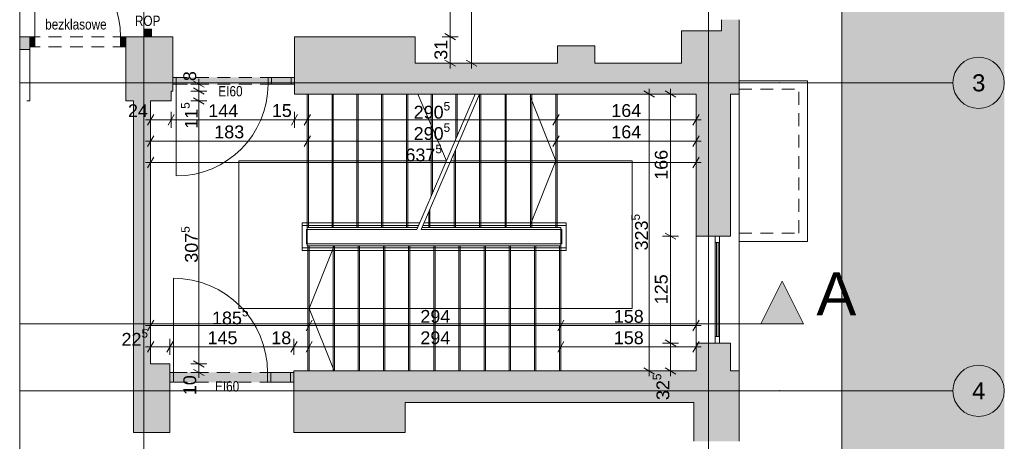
# Paper-space layout 'A-05 INWENTARYZACJA - PIĘTRO 2' of a CAD drawing. Header units: millimetres. Extents: x 0 to 500, y 0 to 350.
# Tile 9 of 11: x 290 to 405, y 133 to 183. Entities that reach past the tile are written whole.
import ezdxf
from ezdxf.xclip import XClip

# ---------------------------------------------------------------- set-up
doc = ezdxf.new("R2010")
doc.units = ezdxf.units.MM
doc.header["$MEASUREMENT"] = 0
doc.header["$XCLIPFRAME"] = 0
for name, pattern in [('ACAD_ISO03W100', [300, 120, -180]), ('DASHDOTX2', [1000, 500, -250, 0, -250]), ('GESTRICHELT2', [93.75, 62.5, -31.25]), ('Przer. długie kreski', [2.5, 1.5, -1]), ('PRZERYWANA_DU_A', [550, 350.0000000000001, -199.9999999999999])]:
    doc.linetypes.add(name, pattern=pattern)
for name, color, linetype, lineweight in [('0_Nr_pióra__2', 8, 'Continuous', 13), ('A_linie przekroju_Nr_pióra__1', 7, 'Continuous', 20), ('A_ppoż_Nr_pióra__1', 7, 'Continuous', 20), ('A_wymiary_Nr_pióra__1', 7, 'Continuous', 20), ('A_wymiary_Nr_pióra__2', 8, 'Continuous', 13), ('A_ściany_Nr_pióra__1', 7, 'Continuous', 20), ('Drzwi Archicad_Nr_pióra__1', 7, 'Continuous', 20)]:
    doc.layers.add(name, color=color, linetype=linetype, lineweight=lineweight)
for name, color, linetype, lineweight, true_color in [('A__balustrada_Nr_pióra__161', 7, 'Continuous', 5, 0x949494), ('A_osie_Nr_pióra__16', 7, 'Continuous', 5, 0x0f0f0f), ('A_osie_Nr_pióra__76', 7, 'Continuous', 5, 0x2d2d2d), ('A_pochwyt_Nr_pióra__161', 7, 'Continuous', 5, 0x949494), ('A_ppoż_Nr_pióra__8', 7, 'Continuous', 13, 0x4c4c4c), ('A_schody_Nr_pióra__10', 7, 'Continuous', 13, 0x4b4b4b), ('A_schody_Nr_pióra__4', 7, 'Continuous', 18, 0x4b4b4b), ('A_ściany_Nr_pióra__10', 7, 'Continuous', 13, 0x4b4b4b), ('Okna Archicada_Nr_pióra__19', 7, 'Continuous', 5, 0x191919)]:
    doc.layers.add(name, color=color, linetype=linetype, lineweight=lineweight, true_color=true_color)
for name, color, linetype in [('A_linie przekroju', 7, 'Continuous'), ('A_podrys', 7, 'Continuous'), ('A_ppoż', 7, 'Continuous'), ('A_ściany', 7, 'Continuous'), ('Drzwi Archicad', 7, 'Continuous')]:
    doc.layers.add(name, color=color, linetype=linetype)
doc.styles.add('STYL_AUTOMATYCZNY_1', font='arial.ttf')
doc.styles.add('STYL_AUTOMATYCZNY_2', font='ARIALN.TTF')
doc.styles.add('STYL_AUTOMATYCZNY_4', font='arial.ttf')

# ---------------------------------------------------------------- blocks, each defined once
blk = doc.blocks.new('Rysunek_2_2', base_point=(-1734.825148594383, -269.9524883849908))
at = {"linetype": 'Continuous', "lineweight": 0, "true_color": 0x484848}
blk.add_hatch(color=251, dxfattribs=at).paths.add_polyline_path([(405.0399642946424, 317.932345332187), (289.9747524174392, 317.932345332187), (289.9747524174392, 272.9323449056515), (386.0399598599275, 272.9323449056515), (386.0399598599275, 114.1223486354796), (405.0399642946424, 114.1223486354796)])
at = {"layer": 'A_linie przekroju', "linetype": 'Continuous', "lineweight": 0, "true_color": 0x000000}
blk.add_hatch(color=18, dxfattribs=at).paths.add_polyline_path([(381.5844662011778, 146.9550503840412), (379.0844662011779, 151.9550503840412), (376.5844662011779, 146.9550503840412)])
at = {"layer": 'A_ppoż', "linetype": 'Continuous', "lineweight": 0, "true_color": 0x121212}
for points in [[(304.4799603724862, 181.4123457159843), (304.4799603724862, 180.5123457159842), (305.3799603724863, 180.5123457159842), (305.3799603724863, 181.4123457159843)], [(307.9199603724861, 175.7623457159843), (307.9199603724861, 174.9623457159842), (322.0899603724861, 174.9623457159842), (322.0899603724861, 175.7623457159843)], [(307.5254065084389, 141.2673457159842), (307.5254065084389, 140.1173457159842), (322.0299603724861, 140.1173457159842), (322.0299603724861, 141.2673457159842)]]:
    blk.add_hatch(color=250, dxfattribs=at).paths.add_polyline_path(points)
at = {"layer": 'A_ściany', "linetype": 'Continuous', "lineweight": 0, "true_color": 0x000000}
for points in [[(371.9899603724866, 181.2123457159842), (374.0399603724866, 173.8123457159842), (374.0399603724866, 182.5023457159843), (371.9899603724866, 182.5023457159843)], [(371.9899603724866, 181.2123457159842), (367.2999603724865, 181.2123457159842), (367.2999603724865, 173.8123457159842), (374.0399603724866, 173.8123457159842)], [(291.1599610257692, 180.5123459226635), (289.9747502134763, 180.5123459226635), (289.9747502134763, 179.0123461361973), (291.1599610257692, 179.0123461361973)], [(307.6699603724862, 180.5123457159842), (302.3599603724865, 180.5123457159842), (302.3599603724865, 173.0073457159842), (307.6699603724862, 173.0073457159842)], [(307.6699603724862, 174.1623457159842), (307.8799604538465, 174.1623457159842), (307.8799604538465, 180.5123456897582), (307.6699603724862, 180.5123456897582)], [(336.189960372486, 180.5123457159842), (322.0899603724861, 180.5123457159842), (322.0899603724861, 173.8123457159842), (336.189960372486, 173.8123457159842)], [(357.1699603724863, 179.4623457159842), (352.8199603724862, 179.4623457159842), (352.8199603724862, 173.8123457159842), (357.1699603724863, 173.8123457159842)], [(352.8199603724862, 177.4123457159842), (336.189960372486, 177.4123457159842), (336.189960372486, 173.8123457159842), (352.8199603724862, 173.8123457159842)], [(367.2999603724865, 177.4123457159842), (357.1699603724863, 177.4123457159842), (357.1699603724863, 173.8123457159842), (367.2999603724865, 173.8123457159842)], [(369.0199603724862, 157.2023457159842), (373.0399603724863, 157.2023457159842), (373.0399603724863, 173.8123457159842), (369.0199603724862, 173.8123457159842)], [(303.2799603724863, 173.0073457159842), (303.2799603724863, 142.2672441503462), (305.2799603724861, 142.2672441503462), (305.2799603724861, 173.0073457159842)], [(369.0199603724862, 141.4423457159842), (373.0399603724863, 141.4423457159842), (373.0399603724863, 144.7123457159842), (369.0199603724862, 144.7123457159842)], [(303.2799603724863, 134.2522441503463), (307.5299603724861, 134.2522441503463), (307.5299603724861, 142.2672441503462), (303.2799603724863, 142.2672441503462)], [(322.0299603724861, 134.2523457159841), (335.029960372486, 134.2523457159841), (335.029960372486, 141.4423457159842), (322.0299603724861, 141.4423457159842)], [(335.029960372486, 137.7523457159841), (368.7599603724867, 137.7523457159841), (374.0399603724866, 141.4423457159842), (335.029960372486, 141.4423457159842)], [(368.7599603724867, 133.2223457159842), (374.0399603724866, 133.2223457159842), (374.0399603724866, 141.4423457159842), (368.7599603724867, 137.7523457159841)]]:
    blk.add_hatch(color=18, dxfattribs=at).paths.add_polyline_path(points)
at = {"layer": 'Drzwi Archicad', "linetype": 'Continuous', "lineweight": 0, "true_color": 0xfdfdfd}
for points in [[(291.1599603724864, 180.5123457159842), (291.1599603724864, 179.3623457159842), (291.7599603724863, 179.3623457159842), (291.7599603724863, 180.5123457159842)], [(302.3599603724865, 179.3623457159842), (302.3599603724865, 180.5123457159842), (301.7599603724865, 180.5123457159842), (301.7599603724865, 179.3623457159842)]]:
    blk.add_hatch(color=7, dxfattribs=at).paths.add_polyline_path(points)
at = {"layer": '0_Nr_pióra__2', "color": 8, "linetype": 'PRZERYWANA_DU_A', "lineweight": 13, "flags": 128}
for points in [[(386.0399603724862, 114.1223457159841), (386.0399603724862, 272.9323457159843), (289.9747501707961, 272.9323457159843)], [(289.9747501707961, 272.9323457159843), (289.9747501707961, 114.1223457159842)]]:
    blk.add_lwpolyline(points, dxfattribs=at)
at = {"layer": 'A__balustrada_Nr_pióra__161', "color": 252, "linetype": 'Continuous', "lineweight": 5, "true_color": 0x949494}
for p, q in [((322.9799600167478, 155.5223452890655), (322.9799600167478, 158.7623444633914)), ((322.9799600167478, 158.4623457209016), (336.5988478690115, 158.4623457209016)), ((323.479960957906, 157.9623447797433), (336.3834662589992, 157.9623447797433)), ((323.479960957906, 156.3223449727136), (323.479960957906, 157.9623447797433)), ((336.8834672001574, 157.9623447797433), (353.3199610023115, 157.9623447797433)), ((337.0988488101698, 158.4623457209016), (353.8199589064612, 158.4623457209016)), ((353.3199610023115, 156.3223449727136), (353.3199610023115, 157.9623447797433)), ((353.8199589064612, 155.5223452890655), (353.8199589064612, 158.7623444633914)), ((322.9799600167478, 155.8223470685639), (353.8199589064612, 155.8223470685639)), ((323.479960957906, 156.3223449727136), (353.3199610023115, 156.3223449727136))]:
    blk.add_line(p, q, dxfattribs=at)
at = {"layer": 'A_linie przekroju_Nr_pióra__1', "color": 7, "linetype": 'ACAD_ISO03W100', "lineweight": 20}
blk.add_line((289.9747529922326, 146.9550502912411), (376.5844663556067, 146.9550502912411), dxfattribs=at)
at = {"layer": 'A_linie przekroju_Nr_pióra__1', "color": 7, "linetype": 'Continuous', "lineweight": 20, "flags": 128}
blk.add_lwpolyline([(381.5844662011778, 146.9550503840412), (376.5844662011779, 146.9550503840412), (379.0844662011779, 151.9550503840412)], close=True, dxfattribs=at)
at = {"layer": 'A_osie_Nr_pióra__16', "color": 250, "linetype": 'DASHDOTX2', "lineweight": 5, "true_color": 0x0f0f0f}
for p, q in [((304.4719594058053, 258.5803203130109), (304.4719594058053, 114.1223459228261)), ((370.4719590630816, 258.5803203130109), (370.4719590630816, 114.1223459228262)), ((378.7888815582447, 175.1223438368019), (289.9747503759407, 175.1223438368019)), ((378.7888799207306, 175.1223457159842), (399.039959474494, 175.122345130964)), ((378.7888815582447, 139.1223425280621), (289.9747503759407, 139.1223425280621)), ((378.7888799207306, 139.1223457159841), (399.039959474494, 139.1223472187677))]:
    blk.add_line(p, q, dxfattribs=at)
for p in [(378.7888799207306, 175.1223457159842), (378.7888799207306, 175.1223457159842), (378.7888799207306, 139.1223457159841), (378.7888799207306, 139.1223457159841)]:
    blk.add_point(p, dxfattribs=at)
at = {"layer": 'A_osie_Nr_pióra__76', "color": 250, "linetype": 'Continuous', "lineweight": 5, "true_color": 0x2d2d2d}
for centre in [(402.0399603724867, 175.1223457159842), (402.0399603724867, 139.1223457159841)]:
    blk.add_circle(centre, 3, dxfattribs=at)
at = {"layer": 'A_pochwyt_Nr_pióra__161', "color": 252, "linetype": 'Continuous', "lineweight": 5, "true_color": 0x949494}
for p, q in [((322.9799600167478, 158.7623444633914), (336.7280786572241, 158.7623444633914)), ((337.2280795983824, 158.7623444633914), (353.8199589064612, 158.7623444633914)), ((322.9799600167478, 155.5223452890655), (353.8199589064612, 155.5223452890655))]:
    blk.add_line(p, q, dxfattribs=at)
at = {"layer": 'A_ppoż_Nr_pióra__1', "color": 7, "linetype": 'Continuous', "lineweight": 20, "flags": 128}
blk.add_lwpolyline([(304.4799603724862, 181.4123457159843), (305.3799603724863, 181.4123457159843), (305.3799603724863, 180.5123457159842), (304.4799603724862, 180.5123457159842)], close=True, dxfattribs=at)
at = {"layer": 'A_schody_Nr_pióra__10', "color": 251, "linetype": 'GESTRICHELT2', "lineweight": 13, "true_color": 0x4b4b4b}
for p, q in [((323.7299614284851, 173.8123466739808), (323.7299614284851, 158.2123452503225)), ((326.6269608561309, 173.8123466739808), (326.6269608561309, 158.2123452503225)), ((329.5239602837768, 173.8123466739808), (329.5239602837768, 158.2123452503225)), ((332.4209597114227, 173.8123466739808), (332.4209597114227, 158.2123452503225)), ((335.3179591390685, 173.8123466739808), (335.3179591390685, 158.2123452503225)), ((338.2149616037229, 173.8123466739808), (338.2149616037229, 162.2140686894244)), ((341.1119610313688, 173.8123466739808), (341.1119610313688, 168.9393115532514)), ((343.867961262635, 173.8123466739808), (343.867961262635, 158.2123452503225)), ((346.8419610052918, 173.8123466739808), (346.8419610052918, 158.2123452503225)), ((349.8159607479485, 173.8123466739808), (349.8159607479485, 158.2123452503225)), ((352.7899604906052, 173.8123466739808), (352.7899604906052, 158.2123452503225)), ((340.8939615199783, 167.2725101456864), (340.8939615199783, 158.2123452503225)), ((337.9199617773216, 160.3685150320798), (337.9199617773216, 158.2123452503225)), ((323.6599614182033, 156.0723445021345), (323.6599614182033, 141.4423453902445)), ((326.6009610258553, 156.0723445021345), (326.6009610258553, 141.4423453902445)), ((329.5419606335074, 156.0723445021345), (329.5419606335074, 141.4423453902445)), ((332.4829602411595, 156.0723445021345), (332.4829602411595, 141.4423453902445)), ((335.4239598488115, 156.0723445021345), (335.4239598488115, 141.4423453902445)), ((338.3649594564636, 156.0723445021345), (338.3649594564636, 141.4423453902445)), ((341.3059590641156, 156.0723445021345), (341.3059590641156, 141.4423453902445)), ((344.2469617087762, 156.0723445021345), (344.2469617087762, 141.4423453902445)), ((347.1879613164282, 156.0723445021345), (347.1879613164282, 141.4423453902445)), ((350.1289609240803, 156.0723445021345), (350.1289609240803, 141.4423453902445)), ((353.0699605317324, 156.0723445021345), (353.0699605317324, 141.4423453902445))]:
    blk.add_line(p, q, dxfattribs=at)
at = {"layer": 'A_schody_Nr_pióra__4', "color": 251, "linetype": 'Continuous', "lineweight": 18, "true_color": 0x4b4b4b}
for p, q in [((323.5799605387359, 173.8123466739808), (323.5799605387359, 156.0723445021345)), ((326.4769599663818, 173.8123466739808), (326.4769599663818, 158.2123452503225)), ((329.3739593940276, 173.8123466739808), (329.3739593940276, 158.2123452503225)), ((332.270961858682, 173.8123466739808), (332.270961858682, 158.2123452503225)), ((335.1679612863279, 173.8123466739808), (335.1679612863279, 158.2123452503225)), ((336.3834662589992, 157.9623447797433), (343.2110927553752, 173.8123466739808)), ((336.4911585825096, 173.8123466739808), (339.8511256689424, 166.0123459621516)), ((336.8834672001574, 157.9623447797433), (343.7110936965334, 173.8123466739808)), ((338.0649607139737, 173.8123466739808), (338.0649607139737, 161.8658513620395)), ((340.9619601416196, 173.8123466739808), (340.9619601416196, 168.5910942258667)), ((343.7179603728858, 173.8123466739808), (343.7179603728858, 158.2123452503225)), ((346.6919601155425, 173.8123466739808), (346.6919601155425, 158.2123452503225)), ((349.6659598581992, 173.8123466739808), (349.6659598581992, 158.2123452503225)), ((352.639959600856, 173.8123466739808), (352.639959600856, 158.2123452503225)), ((349.631131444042, 173.5393681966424), (352.639959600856, 166.0123459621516)), ((340.7439606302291, 166.9242928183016), (340.7439606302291, 158.2123452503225)), ((315.5799606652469, 166.0123459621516), (339.8511256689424, 166.0123459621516)), ((315.5799606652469, 148.7573449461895), (315.5799606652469, 166.0123459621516)), ((361.533909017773, 166.0123459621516), (340.3511266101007, 166.0123459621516)), ((349.6327866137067, 158.4893690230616), (352.639959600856, 166.0123459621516)), ((361.533909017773, 148.7573449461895), (361.533909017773, 166.0123459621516)), ((337.7699608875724, 160.0202977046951), (337.7699608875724, 158.2123452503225)), ((323.5799605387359, 158.2123452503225), (336.4911585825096, 158.2123452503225)), ((336.9911564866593, 158.2123452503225), (353.2199614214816, 158.2123452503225)), ((353.2199614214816, 158.2123452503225), (353.2199614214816, 141.4423453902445)), ((353.2199614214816, 156.0723445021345), (323.5799605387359, 156.0723445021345)), ((323.8099592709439, 156.0723445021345), (323.8099592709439, 141.4423453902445)), ((326.7340002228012, 156.0723445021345), (323.8099592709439, 148.7573449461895)), ((326.750958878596, 156.0723445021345), (326.750958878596, 141.4423453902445)), ((329.6919615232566, 156.0723445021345), (329.6919615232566, 141.4423453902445)), ((332.6329611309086, 156.0723445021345), (332.6329611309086, 141.4423453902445)), ((335.5739607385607, 156.0723445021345), (335.5739607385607, 141.4423453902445)), ((338.5149603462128, 156.0723445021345), (338.5149603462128, 141.4423453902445)), ((341.4559599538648, 156.0723445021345), (341.4559599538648, 141.4423453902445)), ((344.3969595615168, 156.0723445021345), (344.3969595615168, 141.4423453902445)), ((347.3379591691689, 156.0723445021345), (347.3379591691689, 141.4423453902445)), ((350.2789618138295, 156.0723445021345), (350.2789618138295, 141.4423453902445)), ((315.5799606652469, 148.7573449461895), (361.533909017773, 148.7573449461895)), ((326.7340366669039, 141.4423453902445), (323.8099592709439, 148.7573449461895))]:
    blk.add_line(p, q, dxfattribs=at)
at = {"layer": 'A_wymiary_Nr_pióra__1', "color": 7, "linetype": 'Continuous', "lineweight": 20}
for p, q in [((339.6449613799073, 180.873188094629), (340.8949606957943, 180.1515007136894)), ((339.6449613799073, 177.7731889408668), (340.8949606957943, 177.0515015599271)), ((342.1449600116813, 177.7731889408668), (343.3949593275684, 177.0515015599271)), ((311.5449607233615, 174.6015012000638), (310.2949614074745, 175.3231885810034)), ((310.2949614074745, 174.5231888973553), (311.5449607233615, 173.8015015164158)), ((364.144958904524, 173.4515014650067), (362.894959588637, 174.1731888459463)), ((366.6449605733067, 173.4515014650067), (365.3949612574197, 174.1731888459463)), ((310.2949614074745, 173.3680869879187), (311.5449607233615, 172.6463996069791)), ((305.6408034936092, 171.4373452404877), (304.9191161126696, 170.1873459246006)), ((308.0308047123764, 171.4373452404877), (307.3091173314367, 170.1873459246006)), ((322.4508037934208, 171.4373452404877), (321.7291164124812, 170.1873459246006)), ((323.9408027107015, 171.4373452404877), (323.2191153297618, 170.1873459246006)), ((353.00080480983, 171.4373452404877), (352.2791174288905, 170.1873459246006)), ((368.6591167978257, 170.1873459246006), (369.3808041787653, 171.4373452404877)), ((305.6408034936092, 168.9373466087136), (304.9191161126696, 167.687344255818)), ((323.9408027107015, 168.9373466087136), (323.2191153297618, 167.687344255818)), ((353.00080480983, 168.9373466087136), (352.2791174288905, 167.687344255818)), ((368.6591167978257, 167.687344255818), (369.3808041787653, 168.9373466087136)), ((305.6408034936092, 166.437344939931), (304.9191161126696, 165.1873456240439)), ((368.6591167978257, 165.1873456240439), (369.3808041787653, 166.437344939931)), ((365.3949612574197, 157.5631907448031), (366.6449605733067, 156.8415033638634)), ((305.6408034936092, 147.3773464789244), (304.9191161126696, 146.1273471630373)), ((324.170804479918, 147.3773464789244), (323.4491170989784, 146.1273471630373)), ((353.5808035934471, 147.3773464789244), (352.8591162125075, 146.1273471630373)), ((368.6591167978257, 146.1273471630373), (369.3808041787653, 147.3773464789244)), ((365.3949612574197, 145.0731893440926), (366.6449605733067, 144.351501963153)), ((305.6408034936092, 144.8773448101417), (304.9191161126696, 143.6273454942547)), ((307.8908046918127, 144.8773448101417), (307.1691173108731, 143.6273454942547)), ((322.3908046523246, 144.8773448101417), (321.669117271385, 143.6273454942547)), ((324.170804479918, 144.8773448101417), (323.4491170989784, 143.6273454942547)), ((353.5808035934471, 144.8773448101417), (352.8591162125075, 143.6273454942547)), ((368.6591167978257, 143.6273454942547), (369.3808041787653, 144.8773448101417)), ((310.2949614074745, 142.6280876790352), (311.5449607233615, 141.9064002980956)), ((310.2949614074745, 141.6281890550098), (311.5449607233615, 140.9065016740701)), ((362.894959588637, 141.8031905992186), (364.144958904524, 141.081503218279)), ((365.3949612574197, 141.8031905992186), (366.6449605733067, 141.081503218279))]:
    blk.add_line(p, q, dxfattribs=at)
at = {"layer": 'A_wymiary_Nr_pióra__2', "color": 8, "linetype": 'Continuous', "lineweight": 13}
for p, q in [((340.2699595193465, 180.5123459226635), (340.2699595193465, 200.0423457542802)), ((342.7699611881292, 177.4123467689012), (342.7699611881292, 200.0423457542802)), ((341.2074597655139, 180.5123459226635), (339.3324592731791, 180.5123459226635)), ((340.2699595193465, 177.4123467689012), (340.2699595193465, 180.5123459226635)), ((341.2074597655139, 177.4123467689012), (339.3324592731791, 177.4123467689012)), ((340.2699595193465, 176.8010971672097), (340.2699595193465, 177.4123467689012)), ((343.7074614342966, 177.4123467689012), (341.8324609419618, 177.4123467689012)), ((342.7699611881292, 176.8010971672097), (342.7699611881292, 177.4123467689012)), ((311.8574597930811, 174.9623464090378), (309.9824593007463, 174.9623464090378)), ((310.9199595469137, 174.9623464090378), (310.9199595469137, 175.5735960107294)), ((310.9199595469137, 174.1623467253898), (310.9199595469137, 174.9623464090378)), ((311.8574597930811, 174.1623467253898), (309.9824593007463, 174.1623467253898)), ((310.9199595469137, 173.0072448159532), (310.9199595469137, 174.1623467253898)), ((364.4574610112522, 173.8123466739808), (362.5824605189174, 173.8123466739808)), ((363.5199607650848, 173.8123466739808), (363.5199607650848, 174.4235962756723)), ((363.5199607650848, 141.4423453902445), (363.5199607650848, 173.8123466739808)), ((366.9574596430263, 173.8123466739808), (365.0824591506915, 173.8123466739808)), ((366.0199593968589, 173.8123466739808), (366.0199593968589, 174.4235962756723)), ((366.0199593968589, 157.202345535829), (366.0199593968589, 173.8123466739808)), ((311.8574597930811, 173.0072448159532), (309.9824593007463, 173.0072448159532)), ((310.9199595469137, 142.2672455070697), (310.9199595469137, 173.0072448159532)), ((305.2799613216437, 169.874846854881), (305.2799613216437, 171.7498443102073)), ((307.6699595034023, 169.874846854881), (307.6699595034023, 171.7498443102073)), ((322.0899616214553, 169.874846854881), (322.0899616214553, 171.7498443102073)), ((323.5799605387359, 169.874846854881), (323.5799605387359, 171.7498443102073)), ((352.639959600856, 169.874846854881), (352.639959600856, 171.7498443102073)), ((369.0199589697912, 169.874846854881), (369.0199589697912, 171.7498443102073)), ((304.6687117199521, 170.8123471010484), (305.2799613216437, 170.8123471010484)), ((305.2799613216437, 170.8123471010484), (307.6699595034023, 170.8123471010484)), ((307.6699595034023, 170.8123471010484), (322.0899616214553, 170.8123471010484)), ((322.0899616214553, 170.8123471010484), (323.5799605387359, 170.8123471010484)), ((323.5799605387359, 170.8123471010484), (352.639959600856, 170.8123471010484)), ((352.639959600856, 170.8123471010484), (369.0199589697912, 170.8123471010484)), ((369.0199589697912, 170.8123471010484), (369.6312116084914, 170.8123471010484)), ((305.2799613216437, 167.3748451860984), (305.2799613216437, 169.2498456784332)), ((323.5799605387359, 167.3748451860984), (323.5799605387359, 169.2498456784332)), ((352.639959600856, 167.3748451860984), (352.639959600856, 169.2498456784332)), ((369.0199589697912, 167.3748451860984), (369.0199589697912, 169.2498456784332)), ((304.6687117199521, 168.3123454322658), (305.2799613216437, 168.3123454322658)), ((305.2799613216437, 168.3123454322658), (323.5799605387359, 168.3123454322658)), ((323.5799605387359, 168.3123454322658), (352.639959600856, 168.3123454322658)), ((352.639959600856, 168.3123454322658), (369.0199589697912, 168.3123454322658)), ((369.0199589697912, 168.3123454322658), (369.6312116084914, 168.3123454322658)), ((304.6687117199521, 165.8123468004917), (305.2799613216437, 165.8123468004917)), ((305.2799613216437, 164.8748465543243), (305.2799613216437, 166.7498470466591)), ((305.2799613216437, 165.8123468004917), (369.0199589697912, 165.8123468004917)), ((369.0199589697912, 164.8748465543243), (369.0199589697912, 166.7498470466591)), ((369.0199589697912, 165.8123468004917), (369.6312116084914, 165.8123468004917)), ((366.9574596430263, 157.202345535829), (365.0824591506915, 157.202345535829)), ((366.0199593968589, 144.7123471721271), (366.0199593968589, 157.202345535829)), ((305.2799613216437, 145.8148450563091), (305.2799613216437, 147.689845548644)), ((323.8099592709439, 145.8148450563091), (323.8099592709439, 147.689845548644)), ((353.2199614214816, 145.8148450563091), (353.2199614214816, 147.689845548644)), ((369.0199589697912, 145.8148450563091), (369.0199589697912, 147.689845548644)), ((304.6687117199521, 146.7523453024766), (305.2799613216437, 146.7523453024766)), ((305.2799613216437, 146.7523453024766), (323.8099592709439, 146.7523453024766)), ((323.8099592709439, 146.7523453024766), (353.2199614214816, 146.7523453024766)), ((353.2199614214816, 146.7523453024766), (369.0199589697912, 146.7523453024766)), ((369.0199589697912, 146.7523453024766), (369.6312116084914, 146.7523453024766)), ((305.2799613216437, 143.3148464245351), (305.2799613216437, 145.1898469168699)), ((307.5299594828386, 143.3148464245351), (307.5299594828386, 145.1898469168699)), ((322.0299594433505, 143.3148464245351), (322.0299594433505, 145.1898469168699)), ((323.8099592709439, 143.3148464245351), (323.8099592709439, 145.1898469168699)), ((353.2199614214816, 143.3148464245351), (353.2199614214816, 145.1898469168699)), ((369.0199589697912, 143.3148464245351), (369.0199589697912, 145.1898469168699)), ((304.6687117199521, 144.2523466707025), (305.2799613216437, 144.2523466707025)), ((305.2799613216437, 144.2523466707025), (307.5299594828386, 144.2523466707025)), ((307.5299594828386, 144.2523466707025), (322.0299594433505, 144.2523466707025)), ((322.0299594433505, 144.2523466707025), (323.8099592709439, 144.2523466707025)), ((323.8099592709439, 144.2523466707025), (353.2199614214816, 144.2523466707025)), ((353.2199614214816, 144.2523466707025), (369.0199589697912, 144.2523466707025)), ((366.9574596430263, 144.7123471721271), (365.0824591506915, 144.7123471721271)), ((366.0199593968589, 141.4423453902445), (366.0199593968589, 144.7123471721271)), ((369.0199589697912, 144.2523466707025), (369.6312116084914, 144.2523466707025)), ((311.8574597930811, 142.2672455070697), (309.9824593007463, 142.2672455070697)), ((310.9199595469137, 141.2673468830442), (310.9199595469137, 142.2672455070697)), ((311.8574597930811, 141.2673468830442), (309.9824593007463, 141.2673468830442)), ((310.9199595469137, 140.6560942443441), (310.9199595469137, 141.2673468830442)), ((364.4574610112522, 141.4423453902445), (362.5824605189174, 141.4423453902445)), ((363.5199607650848, 140.8310957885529), (363.5199607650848, 141.4423453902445)), ((366.9574596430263, 141.4423453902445), (365.0824591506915, 141.4423453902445)), ((366.0199593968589, 140.8310957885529), (366.0199593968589, 141.4423453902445))]:
    blk.add_line(p, q, dxfattribs=at)
at = {"layer": 'A_ściany_Nr_pióra__1', "color": 7, "linetype": 'Continuous', "lineweight": 20}
for p, q in [((291.159960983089, 180.5123459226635), (290.6899596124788, 180.5123459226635)), ((291.159960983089, 180.5123459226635), (291.159960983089, 179.3623461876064)), ((302.3599595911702, 180.5123459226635), (302.8299609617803, 180.5123459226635)), ((302.3599595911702, 180.5123459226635), (302.3599595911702, 179.3623461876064)), ((307.8799595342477, 175.7623460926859), (307.8799595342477, 180.5123459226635)), ((322.0899616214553, 175.7623460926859), (322.0899616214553, 180.5123459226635)), ((291.159960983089, 179.3623461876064), (291.159960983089, 173.0073450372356)), ((302.3599595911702, 179.3623461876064), (302.3599595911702, 173.0073450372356)), ((307.8799595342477, 174.9623464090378), (307.8799595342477, 175.7623460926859)), ((307.8799595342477, 174.1623467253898), (307.8799595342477, 174.9623464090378)), ((322.0899616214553, 174.9623464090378), (322.0899616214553, 175.7623460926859)), ((322.0899616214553, 174.1623467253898), (322.0899616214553, 174.9623464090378)), ((374.039961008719, 173.8123466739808), (374.039961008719, 141.2523470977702)), ((291.159960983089, 173.0073450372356), (290.7899591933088, 173.0073450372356)), ((302.3599595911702, 173.0073450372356), (302.7299613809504, 173.0073450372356)), ((373.0399591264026, 157.202345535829), (369.0199589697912, 157.202345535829)), ((369.0199589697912, 157.202345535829), (369.0199589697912, 144.7123471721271)), ((373.0399591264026, 144.7123471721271), (369.0199589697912, 144.7123471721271)), ((307.5299594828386, 141.4423453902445), (307.5299594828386, 141.2673468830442)), ((307.5299594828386, 141.2673468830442), (307.5299594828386, 140.1173471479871)), ((322.0299594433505, 141.4423453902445), (322.0299594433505, 141.2673468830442)), ((322.0299594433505, 141.2673468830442), (322.0299594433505, 140.1173471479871)), ((307.5299594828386, 140.1173471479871), (307.5299594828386, 139.2423455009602)), ((322.0299594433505, 140.1173471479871), (322.0299594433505, 139.2423455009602))]:
    blk.add_line(p, q, dxfattribs=at)
at = {"layer": 'A_ściany_Nr_pióra__1', "color": 7, "linetype": 'Continuous', "lineweight": 20, "flags": 128}
for points in [[(371.9899603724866, 182.5023457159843), (371.9899603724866, 181.2123457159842)], [(374.0399603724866, 173.8123457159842), (374.0399603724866, 182.5023457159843)], [(371.9899603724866, 181.2123457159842), (367.2999603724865, 181.2123457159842)], [(367.2999603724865, 181.2123457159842), (367.2999603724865, 177.4123457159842)], [(291.1599603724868, 180.5123457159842), (289.9747501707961, 180.5123457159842)], [(291.1599603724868, 179.0123457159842), (291.1599603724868, 180.5123457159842)], [(307.6699603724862, 180.5123457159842), (302.3599603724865, 180.5123457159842)], [(307.8799604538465, 180.5123457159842), (307.6699603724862, 180.5123457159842)], [(336.189960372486, 180.5123457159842), (322.0899603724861, 180.5123457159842)], [(322.0899603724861, 180.5123457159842), (322.0899603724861, 173.8123457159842)], [(336.189960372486, 177.4123457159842), (336.189960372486, 180.5123457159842)], [(289.9747501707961, 179.0123457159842), (291.1599603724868, 179.0123457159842)], [(357.1699603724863, 179.4623457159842), (352.8199603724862, 179.4623457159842)], [(352.8199603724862, 179.4623457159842), (352.8199603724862, 177.4123457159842)], [(357.1699603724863, 177.4123457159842), (357.1699603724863, 179.4623457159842)], [(352.8199603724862, 177.4123457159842), (336.189960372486, 177.4123457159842)], [(367.2999603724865, 177.4123457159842), (357.1699603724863, 177.4123457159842)], [(307.6699603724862, 174.1623457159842), (307.8799604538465, 174.1623457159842)], [(307.6699603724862, 173.0073457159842), (307.6699603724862, 174.1623457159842)], [(322.0899603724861, 173.8123457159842), (336.189960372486, 173.8123457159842)], [(336.189960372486, 173.8123457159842), (352.8199603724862, 173.8123457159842)], [(352.8199603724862, 173.8123457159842), (357.1699603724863, 173.8123457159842)], [(357.1699603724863, 173.8123457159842), (367.2999603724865, 173.8123457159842)], [(367.2999603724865, 173.8123457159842), (369.0199603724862, 173.8123457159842)], [(369.0199603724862, 173.8123457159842), (369.0199603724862, 157.2023457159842)], [(373.0399603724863, 157.2023457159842), (373.0399603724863, 173.8123457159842)], [(373.0399603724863, 173.8123457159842), (374.0399603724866, 173.8123457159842)], [(302.3599603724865, 173.0073457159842), (303.2799603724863, 173.0073457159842)], [(303.2799603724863, 173.0073457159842), (303.2799603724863, 142.2672441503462)], [(305.2799603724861, 173.0073457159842), (307.6699603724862, 173.0073457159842)], [(305.2799603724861, 142.2672441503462), (305.2799603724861, 173.0073457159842)], [(369.0199603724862, 144.7123457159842), (369.0199603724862, 141.4423457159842)], [(373.0399603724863, 141.4423457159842), (373.0399603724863, 144.7123457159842)], [(303.2799603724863, 142.2672441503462), (303.2799603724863, 134.2522441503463)], [(307.5299603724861, 142.2672441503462), (305.2799603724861, 142.2672441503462)], [(307.5299603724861, 134.2522441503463), (307.5299603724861, 142.2672441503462)], [(335.029960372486, 141.4423457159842), (322.0299603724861, 141.4423457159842)], [(369.0199603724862, 141.4423457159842), (335.029960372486, 141.4423457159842)], [(374.0399603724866, 141.4423457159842), (373.0399603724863, 141.4423457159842)], [(374.0399603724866, 133.2223457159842), (374.0399603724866, 141.4423457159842)], [(322.0299603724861, 139.2423457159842), (322.0299603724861, 134.2523457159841)], [(335.029960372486, 134.2523457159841), (335.029960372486, 137.7523457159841)], [(335.029960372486, 137.7523457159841), (368.7599603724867, 137.7523457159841)], [(368.7599603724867, 137.7523457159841), (368.7599603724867, 133.2223457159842)], [(303.2799603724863, 134.2522441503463), (307.5299603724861, 134.2522441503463)], [(322.0299603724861, 134.2523457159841), (335.029960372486, 134.2523457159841)]]:
    blk.add_lwpolyline(points, dxfattribs=at)
at = {"layer": 'A_ściany_Nr_pióra__10', "color": 251, "linetype": 'Przer. długie kreski', "lineweight": 13, "true_color": 0x4b4b4b}
for p, q in [((302.3599595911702, 180.5123459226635), (291.159960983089, 180.5123459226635)), ((302.3599595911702, 179.3123448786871), (291.159960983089, 179.3123448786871)), ((322.0899616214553, 175.7623460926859), (307.9199599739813, 175.7623460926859)), ((322.0899616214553, 174.9623464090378), (307.9199599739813, 174.9623464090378)), ((374.039961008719, 174.3623458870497), (381.0399589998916, 174.3623458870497)), ((381.0399589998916, 157.5623464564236), (381.0399589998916, 174.3623458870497)), ((374.039961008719, 157.5623464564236), (381.0399589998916, 157.5623464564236)), ((322.0299594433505, 141.2673468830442), (307.5254070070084, 141.2673468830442)), ((322.0299594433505, 140.1173471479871), (307.5201681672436, 140.1173471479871))]:
    blk.add_line(p, q, dxfattribs=at)
at = {"layer": 'A_ściany_Nr_pióra__10', "color": 251, "linetype": 'Continuous', "lineweight": 13, "true_color": 0x4b4b4b}
for p, q in [((374.039961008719, 175.3623447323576), (382.039960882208, 175.3623447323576)), ((382.039960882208, 156.5623445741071), (382.039960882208, 175.3623447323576)), ((374.039961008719, 156.5623445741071), (382.039960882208, 156.5623445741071))]:
    blk.add_line(p, q, dxfattribs=at)
at = {"layer": 'Drzwi Archicad_Nr_pióra__1', "color": 7, "linetype": 'Continuous', "lineweight": 20}
for p, q in [((291.7599615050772, 180.5123459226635), (291.7599615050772, 190.5123465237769)), ((291.159960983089, 180.5123459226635), (290.6899596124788, 180.5123459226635)), ((291.159960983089, 180.5123459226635), (290.6899596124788, 180.5123459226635)), ((291.159960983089, 180.5123459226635), (291.7599615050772, 180.5123459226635)), ((291.159960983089, 179.3623461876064), (291.159960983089, 180.5123459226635)), ((291.159960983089, 180.5123459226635), (291.159960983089, 179.3623461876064)), ((291.159960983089, 180.5123459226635), (291.159960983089, 179.3623461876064)), ((291.7599615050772, 180.5123459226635), (291.7599615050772, 179.3623461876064)), ((301.759959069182, 179.3623461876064), (301.759959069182, 180.5123459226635)), ((301.759959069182, 180.5123459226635), (302.3599595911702, 180.5123459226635)), ((302.3599595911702, 180.5123459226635), (302.3599595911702, 179.3623461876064)), ((302.3599595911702, 180.5123459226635), (302.3599595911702, 179.3623461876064)), ((302.3599595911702, 180.5123459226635), (302.3599595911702, 179.3623461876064)), ((302.3599595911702, 180.5123459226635), (302.8299609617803, 180.5123459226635)), ((302.3599595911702, 180.5123459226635), (302.8299609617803, 180.5123459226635)), ((307.8799595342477, 175.7623460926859), (307.8799595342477, 180.5123459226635)), ((322.0899616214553, 175.7623460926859), (322.0899616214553, 180.5123459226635)), ((291.7599615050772, 179.3623461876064), (291.159960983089, 179.3623461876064)), ((291.159960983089, 179.3623461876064), (291.159960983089, 173.0073450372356)), ((291.159960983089, 179.3623461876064), (291.159960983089, 173.0073450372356)), ((302.3599595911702, 179.3623461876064), (301.759959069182, 179.3623461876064)), ((302.3599595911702, 179.3623461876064), (302.3599595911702, 173.0073450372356)), ((302.3599595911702, 179.3623461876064), (302.3599595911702, 173.0073450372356)), ((308.279960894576, 175.7623460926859), (307.8799595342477, 175.7623460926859)), ((307.8799595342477, 175.7623460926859), (307.8799595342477, 174.9623464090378)), ((307.8799595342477, 174.9623464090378), (307.8799595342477, 175.7623460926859)), ((307.8799595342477, 174.9623464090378), (307.8799595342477, 175.7623460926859)), ((307.8799595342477, 174.9623464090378), (308.279960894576, 174.9623464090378)), ((307.8799595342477, 174.1623467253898), (307.8799595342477, 174.9623464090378)), ((308.279960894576, 174.9623464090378), (308.279960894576, 175.7623460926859)), ((308.279960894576, 174.9623464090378), (308.279960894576, 164.2423470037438)), ((319.3999616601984, 175.7623460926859), (318.9999602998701, 175.7623460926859)), ((318.9999602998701, 175.7623460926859), (318.9999602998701, 174.9623464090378)), ((318.9999602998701, 174.9623464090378), (319.3999616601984, 174.9623464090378)), ((319.3999616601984, 174.9623464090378), (319.3999616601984, 175.7623460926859)), ((321.6899602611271, 175.7623460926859), (319.3999616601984, 175.7623460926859)), ((319.3999616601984, 175.7623460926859), (319.3999616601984, 174.9623464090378)), ((319.3999616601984, 174.9623464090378), (321.6899602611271, 174.9623464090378)), ((322.0899616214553, 175.7623460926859), (321.6899602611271, 175.7623460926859)), ((321.6899602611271, 175.7623460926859), (321.6899602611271, 174.9623464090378)), ((321.6899602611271, 174.9623464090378), (321.6899602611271, 175.7623460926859)), ((321.6899602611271, 174.9623464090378), (322.0899616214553, 174.9623464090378)), ((322.0899616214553, 174.9623464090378), (322.0899616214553, 175.7623460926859)), ((322.0899616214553, 174.9623464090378), (322.0899616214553, 175.7623460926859)), ((322.0899616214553, 174.9623464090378), (322.0899616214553, 175.7623460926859)), ((322.0899616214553, 174.1623467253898), (322.0899616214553, 174.9623464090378)), ((291.159960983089, 173.0073450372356), (290.7899591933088, 173.0073450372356)), ((291.159960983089, 173.0073450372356), (290.7899591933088, 173.0073450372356)), ((302.3599595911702, 173.0073450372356), (302.7299613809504, 173.0073450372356)), ((302.3599595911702, 173.0073450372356), (302.7299613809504, 173.0073450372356)), ((307.929960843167, 141.2673468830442), (307.929960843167, 152.2773471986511)), ((307.5299594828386, 141.4423453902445), (307.5299594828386, 141.2673468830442)), ((307.5299594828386, 141.2673468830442), (307.929960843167, 141.2673468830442)), ((307.5299594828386, 140.1173471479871), (307.5299594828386, 141.2673468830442)), ((307.5299594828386, 141.2673468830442), (307.5299594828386, 140.1173471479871)), ((307.5299594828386, 141.2673468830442), (307.5299594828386, 140.1173471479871)), ((307.929960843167, 141.2673468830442), (307.929960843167, 140.1173471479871)), ((318.9399611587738, 140.1173471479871), (318.9399611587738, 141.2673468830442)), ((318.9399611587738, 141.2673468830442), (319.3399594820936, 141.2673468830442)), ((319.3399594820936, 141.2673468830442), (319.3399594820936, 140.1173471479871)), ((319.3399594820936, 140.1173471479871), (319.3399594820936, 141.2673468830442)), ((319.3399594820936, 141.2673468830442), (321.6299611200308, 141.2673468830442)), ((321.6299611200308, 140.1173471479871), (321.6299611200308, 141.2673468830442)), ((321.6299611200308, 141.2673468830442), (322.0299594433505, 141.2673468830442)), ((321.6299611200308, 141.2673468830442), (321.6299611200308, 140.1173471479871)), ((322.0299594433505, 141.4423453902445), (322.0299594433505, 141.2673468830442)), ((322.0299594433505, 141.2673468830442), (322.0299594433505, 140.1173471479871)), ((322.0299594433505, 141.2673468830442), (322.0299594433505, 140.1173471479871)), ((322.0299594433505, 141.2673468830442), (322.0299594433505, 140.1173471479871)), ((307.929960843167, 140.1173471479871), (307.5299594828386, 140.1173471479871)), ((307.5299594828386, 140.1173471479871), (307.5299594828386, 139.2423455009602)), ((319.3399594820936, 140.1173471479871), (318.9399611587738, 140.1173471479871)), ((321.6299611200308, 140.1173471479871), (319.3399594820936, 140.1173471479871)), ((322.0299594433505, 140.1173471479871), (321.6299611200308, 140.1173471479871)), ((322.0299594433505, 140.1173471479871), (322.0299594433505, 139.2423455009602))]:
    blk.add_line(p, q, dxfattribs=at)
for centre, radius, start, end in [((291.7599603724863, 180.5123457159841), 9.999999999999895, 0, 90), ((308.2799603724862, 174.9623457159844), 10.71999999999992, 270, 0), ((307.9299603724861, 141.267345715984), 11.00999999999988, 0, 90)]:
    blk.add_arc(centre, radius, start, end, dxfattribs=at)
at = {"layer": 'Okna Archicada_Nr_pióra__19', "color": 250, "linetype": 'Continuous', "lineweight": 5, "true_color": 0x191919}
for p, q in [((371.2399605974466, 144.7123471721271), (371.2399605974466, 157.202345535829)), ((371.7399615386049, 144.7123471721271), (371.7399615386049, 157.202345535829)), ((371.7399615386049, 156.4523471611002), (371.2399605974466, 156.4523471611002)), ((371.3899614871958, 145.4623455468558), (371.3899614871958, 156.4523471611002)), ((371.5899606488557, 145.4623455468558), (371.5899606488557, 156.4523471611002)), ((371.7399615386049, 145.4623455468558), (371.2399605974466, 145.4623455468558))]:
    blk.add_line(p, q, dxfattribs=at)
at = {"layer": 'A_linie przekroju_Nr_pióra__1', "color": 7, "linetype": 'Continuous', "lineweight": 20, "insert": (383.0844662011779, 147.9550572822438), "char_height": 5, "attachment_point": 7, "style": 'STYL_AUTOMATYCZNY_1'}
blk.add_mtext('\\A1;{\\pql;\\pt0;\\fArial|b0|i0|c238|p0;\\W1.000000;A}', dxfattribs=at)
at = {"layer": 'A_osie_Nr_pióra__76', "color": 250, "linetype": 'Continuous', "lineweight": 5, "true_color": 0x2d2d2d, "char_height": 2, "attachment_point": 1, "style": 'STYL_AUTOMATYCZNY_1'}
for s, insert in [('\\A1;{\\pql;\\pt0;\\fArial|b0|i0|c238|p0;\\W1.000000;3}', (401.2772353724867, 176.1223457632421)), ('\\A1;{\\pql;\\pt0;\\fArial|b0|i0|c238|p0;\\W1.000000;4}', (401.2772353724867, 140.122345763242))]:
    blk.add_mtext(s, dxfattribs=dict(at, insert=insert))
at = {"layer": 'A_ppoż_Nr_pióra__8', "color": 251, "linetype": 'Continuous', "lineweight": 13, "true_color": 0x4c4c4c, "char_height": 1.2, "attachment_point": 5, "style": 'STYL_AUTOMATYCZNY_2'}
for s, insert in [('\\A1;{\\pqc;\\fArial Narrow|b0|i0|c238|p0;\\W1.000000;ROP}', (304.929960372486, 182.3620158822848)), ('\\A1;{\\pqc;\\fArial Narrow|b0|i0|c238|p0;\\W1.000000;bezklasowe}', (296.5449603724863, 181.9470952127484)), ('\\A1;{\\pqc;\\fArial Narrow|b0|i0|c238|p0;\\W1.000000;EI60}', (314.6078660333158, 174.1365359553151)), ('\\A1;{\\pqc;\\fArial Narrow|b0|i0|c238|p0;\\W1.000000;EI60}', (314.2133121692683, 139.641535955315))]:
    blk.add_mtext(s, dxfattribs=dict(at, insert=insert))
at = {"layer": 'A_wymiary_Nr_pióra__1', "color": 7, "linetype": 'Continuous', "lineweight": 20, "char_height": 1.5, "attachment_point": 7, "rotation": 90, "style": 'STYL_AUTOMATYCZNY_4'}
for s, insert, width in [('\\A1;{\\pql;\\fArial|b0|i0|c238|p0;\\W1.000000;31}', (339.9699603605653, 177.8182582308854), 2.288175), ('\\A1;{\\pql;\\fArial|b0|i0|c238|p0;\\W1.000000;8}', (310.6199603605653, 175.3235957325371), 1.144086), ('\\A1;{\\pql;\\fArial|b0|i0|c238|p0;\\W1.000000;166}', (365.7199603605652, 163.7912181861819), 3.432255), ('\\A1;{\\pql;\\fArial|b0|i0|c238|p0;\\W1.000000;125}', (365.7199603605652, 149.2412181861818), 3.432255), ('\\A1;{\\pql;\\fArial|b0|i0|c238|p0;\\W1.000000;10}', (310.6199603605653, 138.6179206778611), 2.288175)]:
    blk.add_mtext(s, dxfattribs=dict(at, insert=insert, width=width))
at = {"layer": 'A_wymiary_Nr_pióra__1', "color": 7, "linetype": 'Continuous', "lineweight": 20, "char_height": 1.5, "attachment_point": 7, "rotation": 90, "style": 'STYL_AUTOMATYCZNY_1'}
for s, insert in [('\\A1;{\\pql;\\fArial|b0|i0|c238|p0;\\W1.000000;11\\fArial|b0|i0|c238|p0;\\W1.000000;\\A1{\\H.66x;\\S5^  ;}}', (311.2191168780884, 169.7554042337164)), ('\\A1;{\\pql;\\fArial|b0|i0|c238|p0;\\W1.000000;323\\fArial|b0|i0|c238|p0;\\W1.000000;\\A1{\\H.66x;\\S5^  ;}}', (363.8286592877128, 155.5336657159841)), ('\\A1;{\\pql;\\fArial|b0|i0|c238|p0;\\W1.000000;307\\fArial|b0|i0|c238|p0;\\W1.000000;\\A1{\\H.66x;\\S5^  ;}}', (311.2286592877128, 154.0982691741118)), ('\\A1;{\\pql;\\fArial|b0|i0|c238|p0;\\W1.000000;32\\fArial|b0|i0|c238|p0;\\W1.000000;\\A1{\\H.66x;\\S5^  ;}}', (366.3286592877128, 138.0378256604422))]:
    blk.add_mtext(s, dxfattribs=dict(at, insert=insert))
at = {"layer": 'A_wymiary_Nr_pióra__1', "color": 7, "linetype": 'Continuous', "lineweight": 20, "char_height": 1.5, "attachment_point": 7, "style": 'STYL_AUTOMATYCZNY_1'}
for s, insert in [('\\A1;{\\pql;\\fArial|b0|i0|c238|p0;\\W1.000000;290\\fArial|b0|i0|c238|p0;\\W1.000000;\\A1{\\H.66x;\\S5^  ;}}', (336.016280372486, 170.5046512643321)), ('\\A1;{\\pql;\\fArial|b0|i0|c238|p0;\\W1.000000;290\\fArial|b0|i0|c238|p0;\\W1.000000;\\A1{\\H.66x;\\S5^  ;}}', (336.016280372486, 168.0046512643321)), ('\\A1;{\\pql;\\fArial|b0|i0|c238|p0;\\W1.000000;637\\fArial|b0|i0|c238|p0;\\W1.000000;\\A1{\\H.66x;\\S5^  ;}}', (335.0562803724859, 165.5036468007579)), ('\\A1;{\\pql;\\fArial|b0|i0|c238|p0;\\W1.000000;185\\fArial|b0|i0|c238|p0;\\W1.000000;\\A1{\\H.66x;\\S5^  ;}}', (312.4512803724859, 146.4446512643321)), ('\\A1;{\\pql;\\fArial|b0|i0|c238|p0;\\W1.000000;22\\fArial|b0|i0|c238|p0;\\W1.000000;\\A1{\\H.66x;\\S5^  ;}}', (301.8754403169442, 143.9531892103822))]:
    blk.add_mtext(s, dxfattribs=dict(at, insert=insert))
at = {"layer": 'A_wymiary_Nr_pióra__1', "color": 7, "linetype": 'Continuous', "lineweight": 20, "char_height": 1.5, "attachment_point": 7, "style": 'STYL_AUTOMATYCZNY_4'}
for s, insert, width in [('\\A1;{\\pql;\\fArial|b0|i0|c238|p0;\\W1.000000;24}', (302.6305353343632, 171.1123457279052), 2.288175), ('\\A1;{\\pql;\\fArial|b0|i0|c238|p0;\\W1.000000;144}', (312.0197452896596, 171.1123457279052), 3.432255), ('\\A1;{\\pql;\\fArial|b0|i0|c238|p0;\\W1.000000;15}', (319.4405353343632, 171.1123457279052), 2.288175), ('\\A1;{\\pql;\\fArial|b0|i0|c238|p0;\\W1.000000;164}', (359.1138328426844, 171.1123457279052), 3.432255), ('\\A1;{\\pql;\\fArial|b0|i0|c238|p0;\\W1.000000;183}', (312.7138328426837, 168.6123457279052), 3.432255), ('\\A1;{\\pql;\\fArial|b0|i0|c238|p0;\\W1.000000;164}', (359.1138328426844, 168.6123457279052), 3.432255), ('\\A1;{\\pql;\\fArial|b0|i0|c238|p0;\\W1.000000;294}', (336.7988328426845, 147.0523457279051), 3.432255), ('\\A1;{\\pql;\\fArial|b0|i0|c238|p0;\\W1.000000;158}', (359.4038328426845, 147.0523457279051), 3.432255), ('\\A1;{\\pql;\\fArial|b0|i0|c238|p0;\\W1.000000;145}', (311.9197452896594, 144.5523457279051), 3.432255), ('\\A1;{\\pql;\\fArial|b0|i0|c238|p0;\\W1.000000;18}', (319.3805353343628, 144.5523457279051), 2.288175), ('\\A1;{\\pql;\\fArial|b0|i0|c238|p0;\\W1.000000;294}', (336.7988328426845, 144.5523457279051), 3.432255), ('\\A1;{\\pql;\\fArial|b0|i0|c238|p0;\\W1.000000;158}', (359.4038328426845, 144.5523457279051), 3.432255)]:
    blk.add_mtext(s, dxfattribs=dict(at, insert=insert, width=width))

psp = doc.layouts.new('A-05 INWENTARYZACJA - PIĘTRO 2')

# ---------------------------------------------------------------- block references
at = {"layer": 'A_podrys', "color": 37, "linetype": 'Continuous', "lineweight": 5, "true_color": 0x656532}
ref = psp.add_blockref('Rysunek_2_2', (-1734.825148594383, -269.9524883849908), dxfattribs=at)
XClip(ref).set_block_clipping_path([(289.9747501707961, 114.1223457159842), (405.0399603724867, 317.9323457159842)])

doc.saveas('drawing.dxf')
